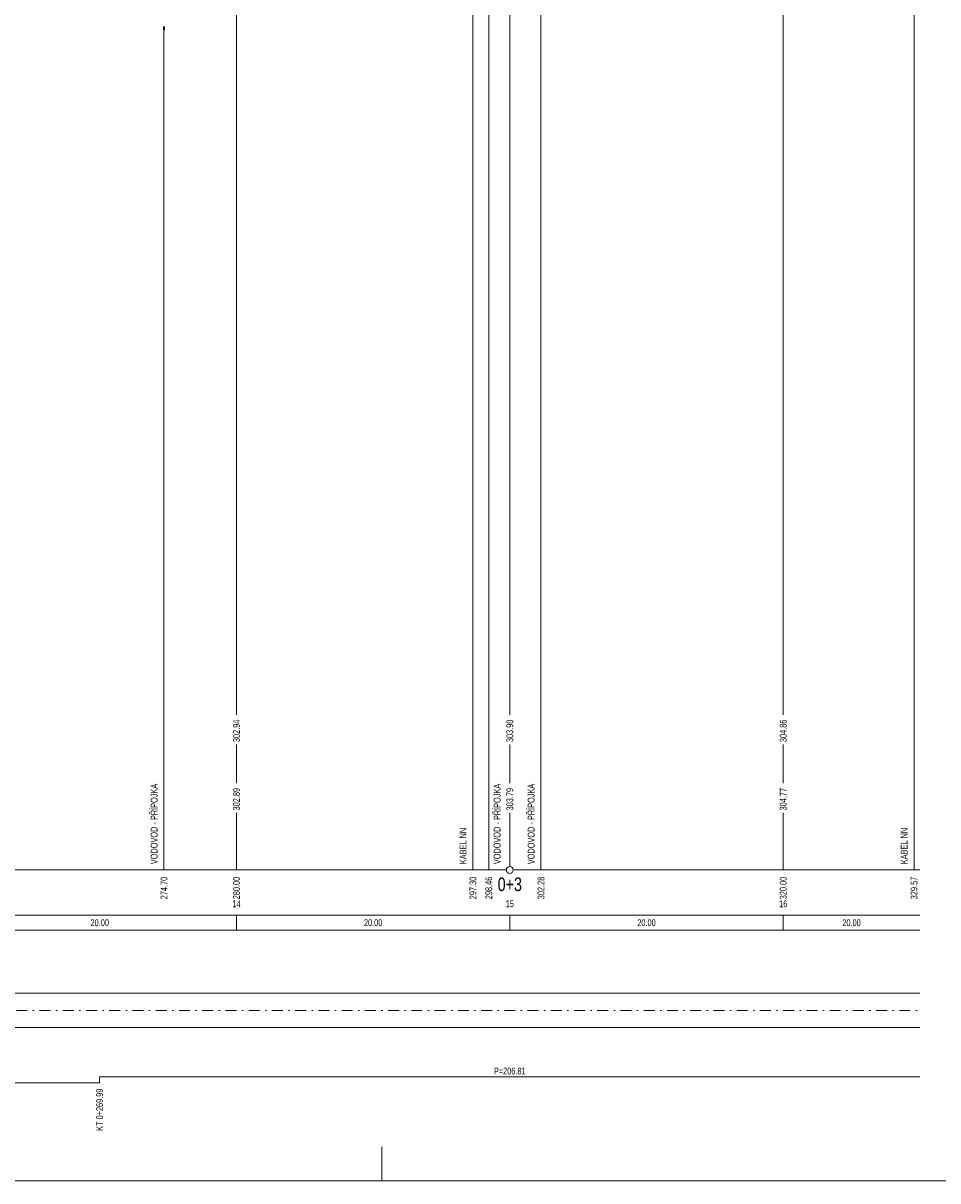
# Model space of a CAD drawing. Header units: metres. Extents: x 8358 to 8621, y -552 to -404.
# Tile 4 of 6: x 8490 to 8556, y -552 to -468. Entities that reach past the tile are written whole.
import ezdxf
from ezdxf.enums import TextEntityAlignment as Align

# ---------------------------------------------------------------- set-up
doc = ezdxf.new("R2010")
doc.units = ezdxf.units.M
doc.header["$MEASUREMENT"] = 0
doc.linetypes.add('DGN Style 4', pattern=[1.601, 0.8, -0.4, 0.001, -0.4])
for name, color, linetype, lineweight in [('1', 7, 'Continuous', 0), ('profil_popis', 7, 'Continuous', 0), ('profil_popis_navrh', 1, 'Continuous', 0), ('profil_popis_niveleta', 1, 'Continuous', 0), ('profil_popis_osy', 7, 'Continuous', 0), ('profil_popis_teren', 18, 'Continuous', 0), ('RAMECEK', 7, 'Continuous', 0)]:
    doc.layers.add(name, color=color, linetype=linetype, lineweight=lineweight)
doc.styles.add('Style-Arial', font='arial.ttf')
doc.styles.add('Style-Arial CE - staničení -ttf', font='Arial CE - staničení -ttf.shx')

msp = doc.modelspace()

# ---------------------------------------------------------------- linework, layer by layer
at = {"layer": '1', "color": 7, "linetype": 'Continuous', "lineweight": 13}
for p, q in [((8375.173, -532.977), (8555.173, -532.977)), ((8505.173, -532.977), (8505.173, -534.065)), ((8525.173, -532.977), (8525.173, -534.065)), ((8545.173, -532.977), (8545.173, -534.065)), ((8375.173, -534.065), (8555.173, -534.065))]:
    msp.add_line(p, q, dxfattribs=at)
at = {"layer": 'profil_popis', "lineweight": 0}
for p, q in [((8554.743, -438.062), (8554.743, -529.657)), ((8527.453, -451.069), (8527.453, -529.657)), ((8522.473, -454.095), (8522.473, -529.657)), ((8523.633, -458.017), (8523.633, -529.657)), ((8499.873, -468.177), (8499.873, -529.657))]:
    msp.add_line(p, q, dxfattribs=at)
at = {"layer": 'profil_popis', "lineweight": 0, "flags": 128}
for points in [[(8545.173, -431.997), (8545.173, -518.303)], [(8525.173, -441.802), (8525.173, -518.303)], [(8505.173, -450.73), (8505.173, -518.303)], [(8505.173, -520.481), (8505.173, -523.303)], [(8525.173, -520.481), (8525.173, -523.303)], [(8545.173, -520.481), (8545.173, -523.303)], [(8505.173, -525.481), (8505.173, -529.657)], [(8525.173, -525.481), (8525.173, -529.407)], [(8545.173, -525.481), (8545.173, -529.657)]]:
    msp.add_lwpolyline(points, dxfattribs=at)
at = {"layer": 'profil_popis', "color": 5, "lineweight": 30}
msp.add_ellipse((8499.873, -468.052), major_axis=(0, 0.125), ratio=0.1, dxfattribs=at)
at = {"layer": 'profil_popis_navrh', "lineweight": 0}
for p, q in [((8375.173, -538.686), (8555.173, -538.686)), ((8375.173, -541.186), (8555.173, -541.186))]:
    msp.add_line(p, q, dxfattribs=at)
at = {"layer": 'profil_popis_navrh', "linetype": 'DGN Style 4', "lineweight": 0}
msp.add_line((8375.173, -539.936), (8555.173, -539.936), dxfattribs=at)
at = {"layer": 'profil_popis_navrh', "color": 1, "lineweight": 13, "flags": 128}
msp.add_lwpolyline([(8375.173, -544.342), (8387.046, -544.342), (8387.046, -544.792), (8469.292, -544.792), (8469.292, -545.242), (8495.162, -545.242), (8495.162, -544.792), (8555.173, -544.792)], dxfattribs=at)
at = {"layer": 'profil_popis_osy', "lineweight": 13}
for p, q in [((8425.423, -529.657), (8524.923, -529.657)), ((8525.423, -529.657), (8555.173, -529.657))]:
    msp.add_line(p, q, dxfattribs=at)
at = {"layer": 'profil_popis_osy', "lineweight": 13, "ltscale": 0.5}
msp.add_circle((8525.173, -529.657), 0.25, dxfattribs=at)
at = {"layer": 'RAMECEK', "ltscale": 0.25}
msp.add_line((8515.821, -552.409), (8515.821, -549.909), dxfattribs=at)
at = {"layer": 'RAMECEK', "ltscale": 0.25, "flags": 128}
msp.add_lwpolyline([(8358.321, -403.909), (8358.321, -552.409), (8620.821, -552.409), (8620.821, -403.909)], close=True, dxfattribs=at)

# ---------------------------------------------------------------- texts
at = {"layer": 'profil_popis', "color": 5, "style": 'Style-Arial', "width": 0.74}
for p in [(8499.152, -529.237), (8524.246, -529.237), (8526.732, -529.237)]:
    msp.add_text('VODOVOD - PŘÍPOJKA', height=0.5, rotation=90, dxfattribs=at).set_placement(p, align=Align.MIDDLE_LEFT)
at = {"layer": 'profil_popis', "color": 1, "style": 'Style-Arial', "width": 0.74}
for p in [(8521.752, -529.237), (8554.022, -529.237)]:
    msp.add_text('KABEL NN', height=0.5, rotation=90, dxfattribs=at).set_placement(p, align=Align.MIDDLE_LEFT)
at = {"layer": 'profil_popis', "style": 'Style-Arial', "width": 0.74}
for s, p in [('274.70', (8499.873, -530.157)), ('280.00', (8505.173, -530.157)), ('297.30', (8522.473, -530.157)), ('298.46', (8523.633, -530.157)), ('302.28', (8527.453, -530.157)), ('320.00', (8545.173, -530.157)), ('329.57', (8554.743, -530.157))]:
    msp.add_text(s, height=0.5, rotation=90, dxfattribs=at).set_placement(p, align=Align.MIDDLE_RIGHT)
at = {"layer": 'profil_popis', "style": 'Style-Arial CE - staničení -ttf', "width": 0.75}
msp.add_text('0+3', height=1, dxfattribs=at).set_placement((8525.173, -530.207), align=Align.TOP_CENTER)
at = {"layer": 'profil_popis', "style": 'Style-Arial CE - staničení -ttf', "width": 0.74}
for s, p in [('14', (8505.177, -532.133)), ('15', (8525.17, -532.133)), ('16', (8545.173, -532.133))]:
    msp.add_text(s, height=0.5, dxfattribs=at).set_placement(p, align=Align.MIDDLE_CENTER)
at = {"layer": 'profil_popis', "style": 'Style-Arial', "width": 0.74}
for p in [(8495.173, -533.521), (8515.173, -533.521), (8535.173, -533.521), (8550.173, -533.521)]:
    msp.add_text('20.00', height=0.5, rotation=360, dxfattribs=at).set_placement(p, align=Align.MIDDLE_CENTER)
at = {"layer": 'profil_popis_navrh', "color": 1, "style": 'Style-Arial CE - staničení -ttf', "width": 0.74}
msp.add_text('KT 0+269.99', height=0.5, rotation=90, dxfattribs=at).set_placement((8495.162, -545.658), align=Align.MIDDLE_RIGHT)
at = {"layer": 'profil_popis_navrh', "color": 1, "insert": (8525.168, -544.375), "char_height": 0.5, "attachment_point": 5, "line_spacing_factor": 0.72, "style": 'Style-Arial'}
msp.add_mtext('\\H1x;\\W0.74;P=206.81', dxfattribs=at)
at = {"layer": 'profil_popis_niveleta', "color": 1, "style": 'Style-Arial', "width": 0.74}
for s, p in [('302.94', (8505.173, -518.657)), ('303.90', (8525.173, -518.657)), ('304.86', (8545.173, -518.657))]:
    msp.add_text(s, height=0.5, rotation=90, dxfattribs=at).set_placement(p, align=Align.MIDDLE_RIGHT)
at = {"layer": 'profil_popis_teren', "color": 7, "style": 'Style-Arial', "width": 0.74}
for s, p in [('302.89', (8505.173, -523.657)), ('303.79', (8525.173, -523.657)), ('304.77', (8545.173, -523.657))]:
    msp.add_text(s, height=0.5, rotation=90, dxfattribs=at).set_placement(p, align=Align.MIDDLE_RIGHT)

doc.saveas('drawing.dxf')
